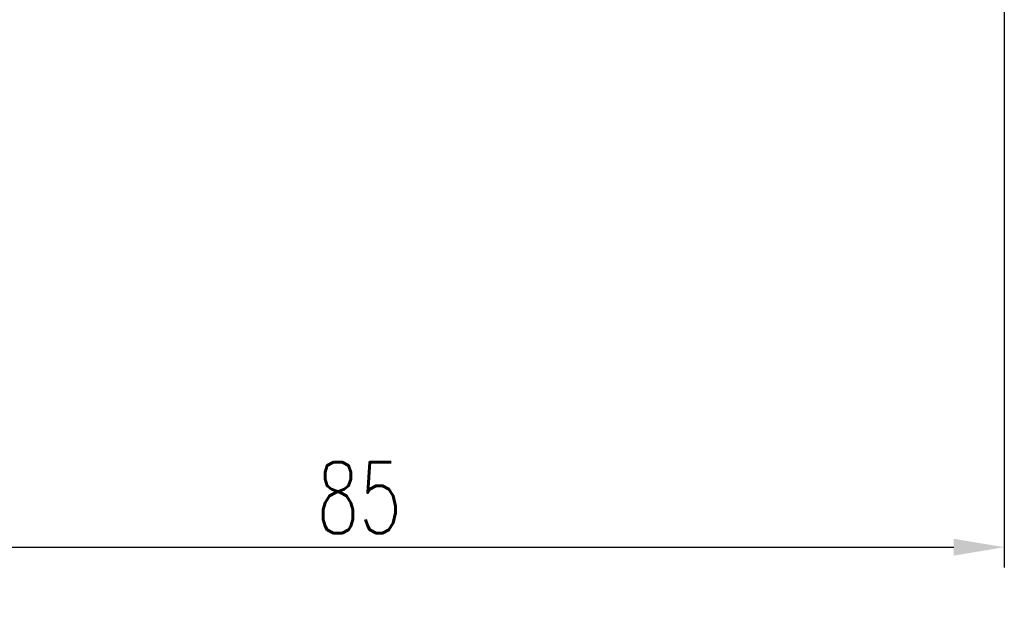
# Model space of a CAD drawing. Extents: x 203 to 912, y 6 to 440.
# Tile 3 of 60: x 831 to 894, y 6 to 43. Entities that reach past the tile are written whole.
import ezdxf

# ---------------------------------------------------------------- set-up
doc = ezdxf.new("R2010")
doc.units = 0
doc.header["$MEASUREMENT"] = 0
doc.layers.add('DIM', color=4, linetype='CONTINUOUS')
doc.styles.add('CHN', font='SIMPLEX.shx', dxfattribs={"width": 0.7, "bigfont": 'CHINESET.shx'})
doc.dimstyles.get("Standard").update_dxf_attribs({"dimscale": 0, "dimtxt": 4, "dimasz": 3, "dimexe": 1, "dimexo": 0.5, "dimgap": 1, "dimtad": 1, "dimdsep": 46, "dimtxsty": 'CHN', "dimcen": 0.09, "dimclrd": 256, "dimclre": 256, "dimclrt": 256, "dimadec": 0, "dimazin": 0, "dimtp": 1, "dimtm": 1, "dimtfac": 0.6, "dimtix": 1, "dimtmove": 2, "dimatfit": 3, "dimfxl": 1, "dimtvp": 0.85, "dimtolj": 1, "dimarcsym": 0})

# ---------------------------------------------------------------- blocks, each defined once
blk = doc.blocks.new('*D54')
at = {"layer": 'DIM', "color": 0, "lineweight": -2, "transparency": 16777216}
for p, q in [((894.272, 44.48), (894.272, 8.036)), ((809.272, 27.48), (809.272, 8.036)), ((812.522, 9.336), (891.022, 9.336))]:
    blk.add_line(p, q, dxfattribs=at)
at = {"layer": 'DIM', "color": 0, "transparency": 16777216}
for points in [[(812.522, 9.878), (812.522, 8.794), (809.272, 9.336)], [(891.022, 9.878), (891.022, 8.794), (894.272, 9.336)]]:
    blk.add_solid(points, dxfattribs=at)
at = {"layer": 'DIM', "color": 0, "transparency": 16777216, "insert": (851.772, 12.521), "char_height": 4.55, "attachment_point": 5, "style": 'CHN'}
blk.add_mtext('\\A1; 85', dxfattribs=at)

msp = doc.modelspace()

# ---------------------------------------------------------------- dimensions: what is measured, and where the dimension line sits
at = {"layer": 'DIM', "color": 0}
dim = msp.add_linear_dim(base=(894.27222, 9.33597), p1=(809.27222, 28.13046), p2=(894.27222, 45.13046), text=' <>', dimstyle='STANDARD', override={"dimscale": 1.3, "dimtxt": 3.5, "dimasz": 2.5, "dimgap": 0.7, "dimdec": 4, "dimclrd": 0, "dimclre": 0, "dimclrt": 0, "dimtdec": 4, "dimtmove": 0}, dxfattribs=at)
dim.commit()
dim.dimension.update_dxf_attribs({"geometry": '*D54', "text_midpoint": (851.77222, 12.52097)})

doc.saveas('drawing.dxf')
